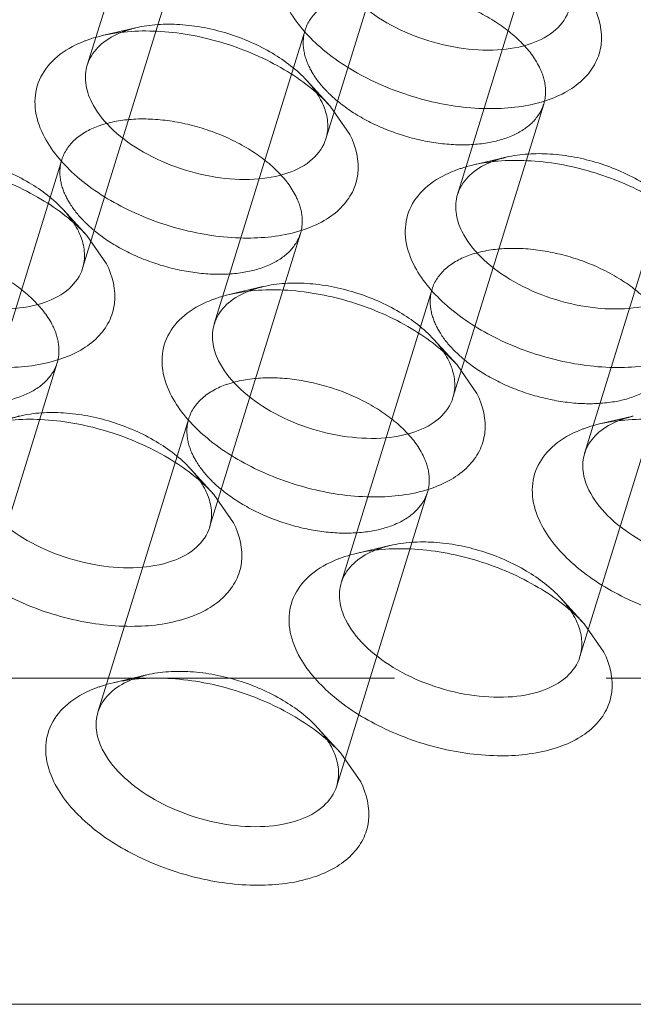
# Model space of a CAD drawing. Header units: millimetres. Extents: x 4497 to 13960, y 12291 to 16372.
# Tile 99 of 217: x 4908.15 to 4915.52, y 15289.79 to 15301.62. Entities that reach past the tile are written whole.
import ezdxf

# ---------------------------------------------------------------- set-up
doc = ezdxf.new("R2010")
doc.units = ezdxf.units.MM
doc.header["$LTSCALE"] = 0.8
doc.linetypes.add('HIDDEN', pattern=[9.525, 6.35, -3.175])
doc.layers.get('0').update_dxf_attribs({"linetype": 'CONTINUOUS', "lineweight": 0})
doc.layers.add('3', color=5, linetype='HIDDEN', lineweight=0)

msp = doc.modelspace()

# ---------------------------------------------------------------- linework, layer by layer
at = {"lineweight": 15}
for p, q in [((4911.879, 15300.578), (4912.117, 15300.237)), ((4908.957, 15299.024), (4909.195, 15298.683)), ((4913.404, 15297.47), (4913.642, 15297.129)), ((4910.482, 15295.916), (4910.72, 15295.575)), ((4914.929, 15294.362), (4915.167, 15294.021)), ((4912.008, 15292.808), (4912.246, 15292.467)), ((4943.998, 15289.794), (4860.642, 15289.794))]:
    msp.add_line(p, q, dxfattribs=at)
for centre, radius, start, end in [((4909.434, 15300.926), 0.493, 155.6291, 162.8691), ((4911.051, 15300.271), 0.81, 20.4993, 26.1968), ((4913.88, 15299.372), 0.493, 155.6291, 162.8691), ((4908.129, 15298.717), 0.81, 20.4993, 26.1968), ((4910.959, 15297.818), 0.493, 155.6291, 162.8691), ((4912.576, 15297.163), 0.81, 20.4993, 26.1968), ((4915.406, 15296.264), 0.493, 155.6291, 162.8691), ((4909.654, 15295.609), 0.81, 20.4993, 26.1968), ((4912.484, 15294.71), 0.493, 155.6291, 162.8691), ((4914.101, 15294.055), 0.81, 20.4993, 26.1968), ((4909.562, 15293.156), 0.493, 155.6291, 162.8691), ((4911.18, 15292.501), 0.81, 20.4993, 26.1968)]:
    msp.add_arc(centre, radius, start, end, dxfattribs=at)
for points, knots in [([(4914.751, 15301.74), (4914.722, 15301.648), (4914.594, 15301.465), (4914.276, 15301.303), (4913.871, 15301.236), (4913.412, 15301.265), (4912.943, 15301.387), (4912.512, 15301.589), (4912.163, 15301.851), (4911.991, 15302.07), (4911.936, 15302.183)], [0, 0, 0, 0, 0.087919, 0.191483, 0.315807, 0.456957, 0.606104, 0.752524, 0.886126, 1, 1, 1, 1]), ([(4915.038, 15301.791), (4915.11, 15301.646), (4915.171, 15301.398), (4915.077, 15301.092), (4914.933, 15300.898), (4914.723, 15300.743), (4914.35, 15300.585), (4913.774, 15300.518), (4913.042, 15300.617), (4912.329, 15300.878), (4911.737, 15301.263), (4911.443, 15301.61), (4911.354, 15301.791)], [0, 0, 0, 0, 0.096766, 0.141571, 0.18803, 0.239006, 0.296129, 0.428924, 0.580085, 0.735392, 0.87928, 1, 1, 1, 1]), ([(4908.961, 15301.37), (4908.975, 15301.375), (4909.035, 15301.396), (4909.097, 15301.413), (4909.143, 15301.424)], [0, 0, 0, 0, 0.243879, 1, 1, 1, 1]), ([(4908.985, 15301.129), (4909.018, 15301.204), (4909.132, 15301.346), (4909.29, 15301.432), (4909.377, 15301.466)], [0, 0, 0, 0, 0.464886, 1, 1, 1, 1]), ([(4909.143, 15301.424), (4909.371, 15301.477), (4909.874, 15301.503), (4910.621, 15301.358), (4911.32, 15301.055), (4911.721, 15300.751), (4911.879, 15300.578)], [0, 0, 0, 0, 0.236672, 0.49996, 0.763225, 1, 1, 1, 1]), ([(4908.433, 15300.237), (4908.383, 15300.337), (4908.316, 15300.544), (4908.351, 15300.867), (4908.534, 15301.14), (4908.719, 15301.262), (4908.822, 15301.312)], [0, 0, 0, 0, 0.260072, 0.494273, 0.731806, 1, 1, 1, 1]), ([(4908.822, 15301.312), (4908.856, 15301.329), (4908.902, 15301.348), (4908.949, 15301.366), (4908.961, 15301.37)], [0, 0, 0, 0, 0.744437, 1, 1, 1, 1]), ([(4909.014, 15300.629), (4908.979, 15300.7), (4908.93, 15300.847), (4908.941, 15301.003), (4908.962, 15301.071)], [0, 0, 0, 0, 0.52606, 1, 1, 1, 1]), ([(4911.829, 15300.186), (4911.8, 15300.094), (4911.672, 15299.911), (4911.354, 15299.749), (4910.949, 15299.682), (4910.49, 15299.711), (4910.022, 15299.833), (4909.591, 15300.034), (4909.241, 15300.297), (4909.069, 15300.516), (4909.014, 15300.629)], [0, 0, 0, 0, 0.087919, 0.191483, 0.315807, 0.456957, 0.606104, 0.752524, 0.886126, 1, 1, 1, 1]), ([(4911.809, 15300.555), (4911.832, 15300.494), (4911.861, 15300.371), (4911.847, 15300.243), (4911.829, 15300.186)], [0, 0, 0, 0, 0.519195, 1, 1, 1, 1]), ([(4912.117, 15300.237), (4912.188, 15300.092), (4912.249, 15299.844), (4912.156, 15299.538), (4912.012, 15299.344), (4911.802, 15299.189), (4911.428, 15299.031), (4910.852, 15298.964), (4910.12, 15299.063), (4909.408, 15299.324), (4908.815, 15299.709), (4908.521, 15300.056), (4908.433, 15300.237)], [0, 0, 0, 0, 0.096766, 0.141571, 0.18803, 0.239006, 0.296129, 0.428924, 0.580085, 0.735392, 0.87928, 1, 1, 1, 1]), ([(4906.222, 15299.87), (4906.45, 15299.923), (4906.952, 15299.949), (4907.7, 15299.804), (4908.398, 15299.501), (4908.799, 15299.197), (4908.957, 15299.024)], [0, 0, 0, 0, 0.236672, 0.49996, 0.763225, 1, 1, 1, 1]), ([(4913.408, 15299.816), (4913.422, 15299.821), (4913.482, 15299.842), (4913.543, 15299.859), (4913.59, 15299.87)], [0, 0, 0, 0, 0.243879, 1, 1, 1, 1]), ([(4913.431, 15299.575), (4913.465, 15299.65), (4913.579, 15299.792), (4913.737, 15299.878), (4913.824, 15299.912)], [0, 0, 0, 0, 0.464886, 1, 1, 1, 1]), ([(4913.59, 15299.87), (4913.818, 15299.923), (4914.321, 15299.949), (4915.068, 15299.804), (4915.767, 15299.501), (4916.168, 15299.197), (4916.326, 15299.024)], [0, 0, 0, 0, 0.236672, 0.49996, 0.763225, 1, 1, 1, 1]), ([(4912.879, 15298.683), (4912.83, 15298.783), (4912.762, 15298.99), (4912.798, 15299.313), (4912.98, 15299.586), (4913.166, 15299.708), (4913.269, 15299.758)], [0, 0, 0, 0, 0.260072, 0.494273, 0.731806, 1, 1, 1, 1]), ([(4913.269, 15299.758), (4913.303, 15299.775), (4913.349, 15299.794), (4913.396, 15299.812), (4913.408, 15299.816)], [0, 0, 0, 0, 0.744437, 1, 1, 1, 1]), ([(4913.461, 15299.075), (4913.426, 15299.146), (4913.377, 15299.293), (4913.388, 15299.449), (4913.409, 15299.517)], [0, 0, 0, 0, 0.52606, 1, 1, 1, 1]), ([(4908.907, 15298.632), (4908.879, 15298.54), (4908.75, 15298.357), (4908.433, 15298.195), (4908.028, 15298.128), (4907.568, 15298.157), (4907.1, 15298.279), (4906.669, 15298.48), (4906.32, 15298.743), (4906.148, 15298.962), (4906.093, 15299.075)], [0, 0, 0, 0, 0.087919, 0.191483, 0.315807, 0.456957, 0.606104, 0.752524, 0.886126, 1, 1, 1, 1]), ([(4916.276, 15298.632), (4916.247, 15298.54), (4916.119, 15298.357), (4915.801, 15298.195), (4915.396, 15298.128), (4914.937, 15298.157), (4914.469, 15298.279), (4914.038, 15298.48), (4913.688, 15298.743), (4913.516, 15298.962), (4913.461, 15299.075)], [0, 0, 0, 0, 0.087919, 0.191483, 0.315807, 0.456957, 0.606104, 0.752524, 0.886126, 1, 1, 1, 1]), ([(4908.888, 15299.001), (4908.91, 15298.94), (4908.939, 15298.816), (4908.925, 15298.689), (4908.907, 15298.632)], [0, 0, 0, 0, 0.519195, 1, 1, 1, 1]), ([(4909.195, 15298.683), (4909.266, 15298.538), (4909.327, 15298.29), (4909.234, 15297.984), (4909.09, 15297.79), (4908.88, 15297.635), (4908.507, 15297.477), (4907.931, 15297.41), (4907.198, 15297.509), (4906.486, 15297.77), (4905.894, 15298.155), (4905.6, 15298.502), (4905.511, 15298.683)], [0, 0, 0, 0, 0.096766, 0.141571, 0.18803, 0.239006, 0.296129, 0.428924, 0.580085, 0.735392, 0.87928, 1, 1, 1, 1]), ([(4916.564, 15298.683), (4916.635, 15298.538), (4916.696, 15298.29), (4916.603, 15297.984), (4916.459, 15297.79), (4916.248, 15297.635), (4915.875, 15297.477), (4915.299, 15297.41), (4914.567, 15297.509), (4913.855, 15297.77), (4913.262, 15298.155), (4912.968, 15298.502), (4912.879, 15298.683)], [0, 0, 0, 0, 0.096766, 0.141571, 0.18803, 0.239006, 0.296129, 0.428924, 0.580085, 0.735392, 0.87928, 1, 1, 1, 1]), ([(4910.51, 15298.021), (4910.543, 15298.096), (4910.658, 15298.238), (4910.815, 15298.323), (4910.902, 15298.358)], [0, 0, 0, 0, 0.464886, 1, 1, 1, 1]), ([(4910.669, 15298.316), (4910.897, 15298.369), (4911.399, 15298.395), (4912.147, 15298.25), (4912.845, 15297.947), (4913.246, 15297.643), (4913.404, 15297.47)], [0, 0, 0, 0, 0.236672, 0.49996, 0.763225, 1, 1, 1, 1]), ([(4909.958, 15297.129), (4909.909, 15297.229), (4909.841, 15297.436), (4909.876, 15297.759), (4910.059, 15298.032), (4910.244, 15298.154), (4910.348, 15298.204)], [0, 0, 0, 0, 0.260072, 0.494273, 0.731806, 1, 1, 1, 1]), ([(4910.348, 15298.204), (4910.381, 15298.22), (4910.427, 15298.24), (4910.474, 15298.258), (4910.486, 15298.262)], [0, 0, 0, 0, 0.744437, 1, 1, 1, 1]), ([(4910.486, 15298.262), (4910.5, 15298.267), (4910.561, 15298.288), (4910.622, 15298.305), (4910.669, 15298.316)], [0, 0, 0, 0, 0.243879, 1, 1, 1, 1]), ([(4910.539, 15297.521), (4910.504, 15297.592), (4910.455, 15297.739), (4910.467, 15297.895), (4910.488, 15297.963)], [0, 0, 0, 0, 0.52606, 1, 1, 1, 1]), ([(4913.354, 15297.078), (4913.326, 15296.985), (4913.197, 15296.803), (4912.88, 15296.641), (4912.474, 15296.574), (4912.015, 15296.603), (4911.547, 15296.725), (4911.116, 15296.926), (4910.767, 15297.189), (4910.595, 15297.408), (4910.539, 15297.521)], [0, 0, 0, 0, 0.087919, 0.191483, 0.315807, 0.456957, 0.606104, 0.752524, 0.886126, 1, 1, 1, 1]), ([(4913.334, 15297.447), (4913.357, 15297.386), (4913.386, 15297.262), (4913.372, 15297.135), (4913.354, 15297.078)], [0, 0, 0, 0, 0.519195, 1, 1, 1, 1]), ([(4913.642, 15297.129), (4913.713, 15296.984), (4913.774, 15296.736), (4913.681, 15296.43), (4913.537, 15296.236), (4913.327, 15296.081), (4912.954, 15295.923), (4912.378, 15295.856), (4911.645, 15295.955), (4910.933, 15296.216), (4910.341, 15296.601), (4910.047, 15296.948), (4909.958, 15297.129)], [0, 0, 0, 0, 0.096766, 0.141571, 0.18803, 0.239006, 0.296129, 0.428924, 0.580085, 0.735392, 0.87928, 1, 1, 1, 1]), ([(4907.747, 15296.762), (4907.975, 15296.815), (4908.478, 15296.841), (4909.225, 15296.696), (4909.923, 15296.393), (4910.324, 15296.089), (4910.483, 15295.916)], [0, 0, 0, 0, 0.236672, 0.49996, 0.763225, 1, 1, 1, 1]), ([(4914.957, 15296.467), (4914.99, 15296.542), (4915.104, 15296.684), (4915.262, 15296.769), (4915.349, 15296.804)], [0, 0, 0, 0, 0.464886, 1, 1, 1, 1]), ([(4915.115, 15296.762), (4915.343, 15296.815), (4915.846, 15296.841), (4916.593, 15296.696), (4917.292, 15296.393), (4917.693, 15296.089), (4917.851, 15295.916)], [0, 0, 0, 0, 0.236672, 0.49996, 0.763225, 1, 1, 1, 1]), ([(4914.795, 15296.65), (4914.828, 15296.666), (4914.874, 15296.686), (4914.921, 15296.704), (4914.933, 15296.708)], [0, 0, 0, 0, 0.744437, 1, 1, 1, 1]), ([(4914.933, 15296.708), (4914.947, 15296.713), (4915.007, 15296.734), (4915.069, 15296.751), (4915.115, 15296.762)], [0, 0, 0, 0, 0.243879, 1, 1, 1, 1]), ([(4914.405, 15295.575), (4914.355, 15295.675), (4914.288, 15295.882), (4914.323, 15296.205), (4914.506, 15296.478), (4914.691, 15296.6), (4914.795, 15296.65)], [0, 0, 0, 0, 0.260072, 0.494273, 0.731806, 1, 1, 1, 1]), ([(4914.986, 15295.967), (4914.951, 15296.038), (4914.902, 15296.185), (4914.913, 15296.341), (4914.935, 15296.409)], [0, 0, 0, 0, 0.52606, 1, 1, 1, 1]), ([(4910.433, 15295.524), (4910.404, 15295.431), (4910.276, 15295.249), (4909.958, 15295.087), (4909.553, 15295.02), (4909.094, 15295.049), (4908.625, 15295.171), (4908.194, 15295.372), (4907.845, 15295.635), (4907.673, 15295.854), (4907.618, 15295.967)], [0, 0, 0, 0, 0.087919, 0.191483, 0.315807, 0.456957, 0.606104, 0.752524, 0.886126, 1, 1, 1, 1]), ([(4917.801, 15295.524), (4917.773, 15295.431), (4917.644, 15295.249), (4917.326, 15295.087), (4916.921, 15295.02), (4916.462, 15295.049), (4915.994, 15295.171), (4915.563, 15295.372), (4915.213, 15295.635), (4915.041, 15295.854), (4914.986, 15295.967)], [0, 0, 0, 0, 0.087919, 0.191483, 0.315807, 0.456957, 0.606104, 0.752524, 0.886126, 1, 1, 1, 1]), ([(4910.413, 15295.893), (4910.435, 15295.832), (4910.465, 15295.708), (4910.45, 15295.581), (4910.433, 15295.524)], [0, 0, 0, 0, 0.519195, 1, 1, 1, 1]), ([(4910.72, 15295.575), (4910.792, 15295.43), (4910.853, 15295.182), (4910.759, 15294.876), (4910.615, 15294.682), (4910.405, 15294.527), (4910.032, 15294.369), (4909.456, 15294.302), (4908.724, 15294.401), (4908.011, 15294.662), (4907.419, 15295.047), (4907.125, 15295.394), (4907.036, 15295.575)], [0, 0, 0, 0, 0.096766, 0.141571, 0.18803, 0.239006, 0.296129, 0.428924, 0.580085, 0.735392, 0.87928, 1, 1, 1, 1]), ([(4918.089, 15295.575), (4918.16, 15295.43), (4918.221, 15295.182), (4918.128, 15294.876), (4917.984, 15294.682), (4917.774, 15294.527), (4917.401, 15294.369), (4916.824, 15294.302), (4916.092, 15294.401), (4915.38, 15294.662), (4914.787, 15295.047), (4914.493, 15295.394), (4914.405, 15295.575)], [0, 0, 0, 0, 0.096766, 0.141571, 0.18803, 0.239006, 0.296129, 0.428924, 0.580085, 0.735392, 0.87928, 1, 1, 1, 1]), ([(4912.035, 15294.913), (4912.069, 15294.988), (4912.183, 15295.13), (4912.34, 15295.215), (4912.428, 15295.25)], [0, 0, 0, 0, 0.464886, 1, 1, 1, 1]), ([(4912.194, 15295.208), (4912.422, 15295.261), (4912.924, 15295.287), (4913.672, 15295.142), (4914.37, 15294.839), (4914.771, 15294.535), (4914.929, 15294.362)], [0, 0, 0, 0, 0.236672, 0.49996, 0.763225, 1, 1, 1, 1]), ([(4911.873, 15295.096), (4911.906, 15295.112), (4911.952, 15295.132), (4911.999, 15295.15), (4912.011, 15295.154)], [0, 0, 0, 0, 0.744437, 1, 1, 1, 1]), ([(4912.011, 15295.154), (4912.026, 15295.159), (4912.086, 15295.18), (4912.147, 15295.197), (4912.194, 15295.208)], [0, 0, 0, 0, 0.243879, 1, 1, 1, 1]), ([(4911.483, 15294.021), (4911.434, 15294.121), (4911.366, 15294.328), (4911.402, 15294.651), (4911.584, 15294.924), (4911.769, 15295.046), (4911.873, 15295.096)], [0, 0, 0, 0, 0.260072, 0.494273, 0.731806, 1, 1, 1, 1]), ([(4912.065, 15294.413), (4912.03, 15294.484), (4911.981, 15294.631), (4911.992, 15294.787), (4912.013, 15294.855)], [0, 0, 0, 0, 0.52606, 1, 1, 1, 1]), ([(4914.879, 15293.97), (4914.851, 15293.877), (4914.723, 15293.695), (4914.405, 15293.533), (4914, 15293.466), (4913.54, 15293.495), (4913.072, 15293.617), (4912.641, 15293.818), (4912.292, 15294.081), (4912.12, 15294.3), (4912.065, 15294.413)], [0, 0, 0, 0, 0.087919, 0.191483, 0.315807, 0.456957, 0.606104, 0.752524, 0.886126, 1, 1, 1, 1]), ([(4914.86, 15294.339), (4914.882, 15294.278), (4914.911, 15294.154), (4914.897, 15294.027), (4914.879, 15293.97)], [0, 0, 0, 0, 0.519195, 1, 1, 1, 1]), ([(4915.167, 15294.021), (4915.238, 15293.876), (4915.299, 15293.628), (4915.206, 15293.322), (4915.062, 15293.128), (4914.852, 15292.973), (4914.479, 15292.815), (4913.903, 15292.748), (4913.171, 15292.847), (4912.458, 15293.108), (4911.866, 15293.493), (4911.572, 15293.84), (4911.483, 15294.021)], [0, 0, 0, 0, 0.096766, 0.141571, 0.18803, 0.239006, 0.296129, 0.428924, 0.580085, 0.735392, 0.87928, 1, 1, 1, 1]), ([(4909.272, 15293.654), (4909.5, 15293.707), (4910.003, 15293.733), (4910.75, 15293.588), (4911.448, 15293.285), (4911.85, 15292.981), (4912.008, 15292.808)], [0, 0, 0, 0, 0.236672, 0.49996, 0.763225, 1, 1, 1, 1]), ([(4908.951, 15293.542), (4908.985, 15293.558), (4909.031, 15293.578), (4909.077, 15293.596), (4909.089, 15293.6)], [0, 0, 0, 0, 0.744437, 1, 1, 1, 1]), ([(4909.089, 15293.6), (4909.104, 15293.605), (4909.164, 15293.626), (4909.225, 15293.643), (4909.272, 15293.654)], [0, 0, 0, 0, 0.243879, 1, 1, 1, 1]), ([(4909.113, 15293.359), (4909.147, 15293.434), (4909.261, 15293.576), (4909.418, 15293.661), (4909.506, 15293.696)], [0, 0, 0, 0, 0.464886, 1, 1, 1, 1]), ([(4908.561, 15292.467), (4908.512, 15292.567), (4908.444, 15292.774), (4908.48, 15293.097), (4908.662, 15293.37), (4908.848, 15293.492), (4908.951, 15293.542)], [0, 0, 0, 0, 0.260072, 0.494273, 0.731806, 1, 1, 1, 1]), ([(4909.143, 15292.859), (4909.108, 15292.93), (4909.059, 15293.076), (4909.07, 15293.233), (4909.091, 15293.301)], [0, 0, 0, 0, 0.52606, 1, 1, 1, 1]), ([(4911.958, 15292.416), (4911.929, 15292.323), (4911.801, 15292.141), (4911.483, 15291.979), (4911.078, 15291.912), (4910.619, 15291.941), (4910.151, 15292.063), (4909.72, 15292.264), (4909.37, 15292.527), (4909.198, 15292.746), (4909.143, 15292.859)], [0, 0, 0, 0, 0.087919, 0.191483, 0.315807, 0.456957, 0.606104, 0.752524, 0.886126, 1, 1, 1, 1]), ([(4911.938, 15292.785), (4911.961, 15292.724), (4911.99, 15292.6), (4911.975, 15292.473), (4911.958, 15292.416)], [0, 0, 0, 0, 0.519195, 1, 1, 1, 1]), ([(4912.246, 15292.467), (4912.317, 15292.322), (4912.378, 15292.074), (4912.284, 15291.768), (4912.14, 15291.574), (4911.93, 15291.419), (4911.557, 15291.261), (4910.981, 15291.194), (4910.249, 15291.293), (4909.537, 15291.554), (4908.944, 15291.939), (4908.65, 15292.286), (4908.561, 15292.467)], [0, 0, 0, 0, 0.096766, 0.141571, 0.18803, 0.239006, 0.296129, 0.428924, 0.580085, 0.735392, 0.87928, 1, 1, 1, 1])]:
    msp.add_open_spline(points, degree=3, knots=knots, dxfattribs=at)
for points in [[(4911.723, 15300.725), (4911.743, 15300.694), (4911.761, 15300.662), (4911.777, 15300.629)], [(4908.801, 15299.171), (4908.821, 15299.14), (4908.839, 15299.108), (4908.856, 15299.075)], [(4913.248, 15297.617), (4913.268, 15297.586), (4913.286, 15297.554), (4913.303, 15297.521)], [(4910.326, 15296.063), (4910.346, 15296.032), (4910.365, 15296), (4910.381, 15295.967)], [(4914.773, 15294.509), (4914.793, 15294.478), (4914.812, 15294.446), (4914.828, 15294.413)], [(4911.852, 15292.955), (4911.871, 15292.924), (4911.89, 15292.892), (4911.906, 15292.859)]]:
    msp.add_open_spline(points, degree=3, dxfattribs=at)
at = {"layer": '3'}
for p, q in [((4910.052, 15304.597), (4908.963, 15301.071)), ((4912.918, 15303.711), (4911.829, 15300.186)), ((4914.499, 15303.043), (4913.409, 15299.517)), ((4909.997, 15302.157), (4908.907, 15298.632)), ((4909.547, 15301.519), (4909.143, 15301.424)), ((4911.577, 15301.488), (4910.488, 15297.963)), ((4911.599, 15300.885), (4911.879, 15300.578)), ((4914.443, 15300.603), (4913.354, 15297.078)), ((4908.655, 15299.934), (4907.566, 15296.409)), ((4913.994, 15299.965), (4913.59, 15299.87)), ((4916.024, 15299.934), (4914.935, 15296.409)), ((4908.677, 15299.331), (4908.957, 15299.024)), ((4911.522, 15299.049), (4910.432, 15295.524)), ((4911.072, 15298.411), (4910.668, 15298.316)), ((4913.102, 15298.38), (4912.013, 15294.855)), ((4913.124, 15297.777), (4913.404, 15297.47)), ((4908.6, 15297.495), (4907.511, 15293.97)), ((4915.969, 15297.495), (4914.879, 15293.97)), ((4910.181, 15296.826), (4909.091, 15293.301)), ((4915.519, 15296.857), (4915.115, 15296.762)), ((4910.202, 15296.223), (4910.482, 15295.916)), ((4913.047, 15295.941), (4911.958, 15292.416)), ((4912.597, 15295.303), (4912.193, 15295.208)), ((4914.649, 15294.669), (4914.929, 15294.362)), ((4861.853, 15293.711), (4945.209, 15293.711)), ((4909.676, 15293.749), (4909.272, 15293.654)), ((4911.727, 15293.115), (4912.007, 15292.808))]:
    msp.add_line(p, q, dxfattribs=at)
for centre, radius, start, end in [((4909.783, 15300.436), 1.107, 109.7141, 111.5324), ((4912.901, 15301.791), 1.483, 224.1795, 225.385), ((4914.23, 15298.882), 1.107, 109.7141, 111.5324), ((4909.98, 15300.237), 1.483, 224.1795, 225.385), ((4911.309, 15297.328), 1.107, 109.7141, 111.5324), ((4914.426, 15298.683), 1.483, 224.1795, 225.385), ((4915.755, 15295.774), 1.107, 109.7141, 111.5324), ((4911.505, 15297.129), 1.483, 224.1795, 225.385), ((4912.834, 15294.22), 1.107, 109.7141, 111.5324), ((4909.912, 15292.666), 1.107, 109.7141, 111.5324)]:
    msp.add_arc(centre, radius, start, end, dxfattribs=at)
for points, knots in [([(4914.392, 15301.046), (4914.337, 15301.158), (4914.165, 15301.377), (4913.815, 15301.639), (4913.385, 15301.842), (4912.916, 15301.963), (4912.457, 15301.993), (4912.052, 15301.925), (4911.734, 15301.764), (4911.606, 15301.581), (4911.577, 15301.489)], [0, 0, 0, 0, 0.113912, 0.247462, 0.393862, 0.542998, 0.684156, 0.808494, 0.912079, 1, 1, 1, 1]), ([(4909.41, 15301.478), (4909.421, 15301.482), (4909.466, 15301.498), (4909.512, 15301.51), (4909.547, 15301.519)], [0, 0, 0, 0, 0.243856, 1, 1, 1, 1]), ([(4909.547, 15301.519), (4909.718, 15301.559), (4910.095, 15301.578), (4910.656, 15301.47), (4911.179, 15301.242), (4911.48, 15301.014), (4911.599, 15300.885)], [0, 0, 0, 0, 0.236707, 0.500021, 0.763374, 1, 1, 1, 1]), ([(4911.577, 15301.489), (4911.556, 15301.42), (4911.545, 15301.264), (4911.594, 15301.117), (4911.629, 15301.046)], [0, 0, 0, 0, 0.474243, 1, 1, 1, 1]), ([(4911.629, 15301.046), (4911.641, 15301.021), (4911.698, 15300.916), (4911.774, 15300.823), (4911.838, 15300.757)], [0, 0, 0, 0, 0.233339, 1, 1, 1, 1]), ([(4914.443, 15300.603), (4914.465, 15300.671), (4914.476, 15300.827), (4914.427, 15300.974), (4914.392, 15301.046)], [0, 0, 0, 0, 0.474243, 1, 1, 1, 1]), ([(4911.599, 15300.885), (4911.611, 15300.872), (4911.655, 15300.821), (4911.696, 15300.767), (4911.723, 15300.725)], [0, 0, 0, 0, 0.259024, 1, 1, 1, 1]), ([(4911.86, 15300.735), (4911.951, 15300.646), (4912.164, 15300.481), (4912.531, 15300.294), (4912.936, 15300.165), (4913.347, 15300.104), (4913.732, 15300.118), (4914.063, 15300.205), (4914.317, 15300.364), (4914.419, 15300.522), (4914.443, 15300.603)], [0, 0, 0, 0, 0.131245, 0.274361, 0.421982, 0.565965, 0.698798, 0.81512, 0.913714, 1, 1, 1, 1]), ([(4911.47, 15299.492), (4911.415, 15299.604), (4911.243, 15299.823), (4910.894, 15300.085), (4910.463, 15300.288), (4909.995, 15300.409), (4909.536, 15300.439), (4909.13, 15300.371), (4908.813, 15300.21), (4908.684, 15300.027), (4908.656, 15299.935)], [0, 0, 0, 0, 0.113912, 0.247462, 0.393862, 0.542998, 0.684156, 0.808494, 0.912079, 1, 1, 1, 1]), ([(4906.626, 15299.965), (4906.797, 15300.005), (4907.174, 15300.024), (4907.734, 15299.916), (4908.258, 15299.688), (4908.559, 15299.46), (4908.677, 15299.331)], [0, 0, 0, 0, 0.236707, 0.500021, 0.763374, 1, 1, 1, 1]), ([(4913.994, 15299.965), (4914.165, 15300.005), (4914.542, 15300.024), (4915.103, 15299.916), (4915.626, 15299.688), (4915.927, 15299.46), (4916.046, 15299.331)], [0, 0, 0, 0, 0.236707, 0.500021, 0.763374, 1, 1, 1, 1]), ([(4908.656, 15299.935), (4908.634, 15299.866), (4908.623, 15299.71), (4908.672, 15299.563), (4908.707, 15299.492)], [0, 0, 0, 0, 0.474243, 1, 1, 1, 1]), ([(4913.857, 15299.924), (4913.868, 15299.928), (4913.913, 15299.944), (4913.959, 15299.956), (4913.994, 15299.965)], [0, 0, 0, 0, 0.243856, 1, 1, 1, 1]), ([(4908.707, 15299.492), (4908.719, 15299.467), (4908.777, 15299.362), (4908.853, 15299.269), (4908.916, 15299.203)], [0, 0, 0, 0, 0.233339, 1, 1, 1, 1]), ([(4911.522, 15299.049), (4911.543, 15299.117), (4911.554, 15299.273), (4911.505, 15299.42), (4911.47, 15299.492)], [0, 0, 0, 0, 0.474243, 1, 1, 1, 1]), ([(4908.677, 15299.331), (4908.689, 15299.318), (4908.733, 15299.267), (4908.774, 15299.213), (4908.801, 15299.171)], [0, 0, 0, 0, 0.259024, 1, 1, 1, 1]), ([(4908.938, 15299.181), (4909.029, 15299.092), (4909.242, 15298.927), (4909.61, 15298.74), (4910.015, 15298.611), (4910.426, 15298.55), (4910.811, 15298.564), (4911.141, 15298.651), (4911.395, 15298.81), (4911.497, 15298.968), (4911.522, 15299.049)], [0, 0, 0, 0, 0.131245, 0.274361, 0.421982, 0.565965, 0.698798, 0.81512, 0.913714, 1, 1, 1, 1]), ([(4908.549, 15297.938), (4908.493, 15298.05), (4908.322, 15298.269), (4907.972, 15298.531), (4907.541, 15298.734), (4907.073, 15298.855), (4906.614, 15298.885), (4906.209, 15298.817), (4905.891, 15298.656), (4905.763, 15298.473), (4905.734, 15298.381)], [0, 0, 0, 0, 0.113912, 0.247462, 0.393862, 0.542998, 0.684156, 0.808494, 0.912079, 1, 1, 1, 1]), ([(4915.917, 15297.938), (4915.862, 15298.05), (4915.69, 15298.269), (4915.34, 15298.531), (4914.91, 15298.734), (4914.442, 15298.855), (4913.983, 15298.885), (4913.577, 15298.817), (4913.26, 15298.656), (4913.131, 15298.473), (4913.102, 15298.381)], [0, 0, 0, 0, 0.113912, 0.247462, 0.393862, 0.542998, 0.684156, 0.808494, 0.912079, 1, 1, 1, 1]), ([(4911.073, 15298.411), (4911.244, 15298.451), (4911.621, 15298.47), (4912.181, 15298.362), (4912.705, 15298.134), (4913.005, 15297.906), (4913.124, 15297.777)], [0, 0, 0, 0, 0.236707, 0.500021, 0.763374, 1, 1, 1, 1]), ([(4910.935, 15298.37), (4910.946, 15298.374), (4910.991, 15298.39), (4911.037, 15298.402), (4911.073, 15298.411)], [0, 0, 0, 0, 0.243856, 1, 1, 1, 1]), ([(4913.102, 15298.381), (4913.081, 15298.312), (4913.07, 15298.156), (4913.119, 15298.009), (4913.154, 15297.938)], [0, 0, 0, 0, 0.474243, 1, 1, 1, 1]), ([(4908.6, 15297.495), (4908.621, 15297.563), (4908.633, 15297.719), (4908.584, 15297.866), (4908.549, 15297.938)], [0, 0, 0, 0, 0.474243, 1, 1, 1, 1]), ([(4913.154, 15297.938), (4913.166, 15297.913), (4913.224, 15297.808), (4913.299, 15297.715), (4913.363, 15297.649)], [0, 0, 0, 0, 0.233339, 1, 1, 1, 1]), ([(4913.124, 15297.777), (4913.136, 15297.764), (4913.18, 15297.713), (4913.221, 15297.659), (4913.248, 15297.617)], [0, 0, 0, 0, 0.259024, 1, 1, 1, 1]), ([(4906.016, 15297.627), (4906.107, 15297.538), (4906.321, 15297.373), (4906.688, 15297.186), (4907.093, 15297.057), (4907.504, 15296.996), (4907.889, 15297.01), (4908.22, 15297.097), (4908.474, 15297.256), (4908.575, 15297.414), (4908.6, 15297.495)], [0, 0, 0, 0, 0.131245, 0.274361, 0.421982, 0.565965, 0.698798, 0.81512, 0.913714, 1, 1, 1, 1]), ([(4913.385, 15297.627), (4913.476, 15297.538), (4913.689, 15297.373), (4914.057, 15297.186), (4914.462, 15297.057), (4914.872, 15296.996), (4915.257, 15297.01), (4915.588, 15297.097), (4915.842, 15297.256), (4915.944, 15297.414), (4915.969, 15297.495)], [0, 0, 0, 0, 0.131245, 0.274361, 0.421982, 0.565965, 0.698798, 0.81512, 0.913714, 1, 1, 1, 1]), ([(4912.995, 15296.384), (4912.94, 15296.496), (4912.768, 15296.715), (4912.419, 15296.977), (4911.988, 15297.18), (4911.52, 15297.301), (4911.061, 15297.331), (4910.656, 15297.263), (4910.338, 15297.102), (4910.209, 15296.919), (4910.181, 15296.827)], [0, 0, 0, 0, 0.113912, 0.247462, 0.393862, 0.542998, 0.684156, 0.808494, 0.912079, 1, 1, 1, 1]), ([(4908.151, 15296.857), (4908.322, 15296.897), (4908.699, 15296.916), (4909.259, 15296.808), (4909.783, 15296.58), (4910.084, 15296.352), (4910.202, 15296.223)], [0, 0, 0, 0, 0.236707, 0.500021, 0.763374, 1, 1, 1, 1]), ([(4908.014, 15296.816), (4908.024, 15296.82), (4908.07, 15296.836), (4908.116, 15296.848), (4908.151, 15296.857)], [0, 0, 0, 0, 0.243856, 1, 1, 1, 1]), ([(4910.181, 15296.827), (4910.16, 15296.758), (4910.148, 15296.602), (4910.197, 15296.455), (4910.232, 15296.384)], [0, 0, 0, 0, 0.474243, 1, 1, 1, 1]), ([(4915.382, 15296.816), (4915.393, 15296.82), (4915.438, 15296.836), (4915.484, 15296.848), (4915.519, 15296.857)], [0, 0, 0, 0, 0.243856, 1, 1, 1, 1]), ([(4910.232, 15296.384), (4910.244, 15296.359), (4910.302, 15296.254), (4910.378, 15296.161), (4910.441, 15296.095)], [0, 0, 0, 0, 0.233339, 1, 1, 1, 1]), ([(4913.047, 15295.941), (4913.068, 15296.009), (4913.08, 15296.165), (4913.03, 15296.312), (4912.995, 15296.384)], [0, 0, 0, 0, 0.474243, 1, 1, 1, 1]), ([(4910.202, 15296.223), (4910.214, 15296.21), (4910.259, 15296.159), (4910.299, 15296.105), (4910.326, 15296.063)], [0, 0, 0, 0, 0.259024, 1, 1, 1, 1]), ([(4910.463, 15296.073), (4910.554, 15295.984), (4910.768, 15295.819), (4911.135, 15295.632), (4911.54, 15295.502), (4911.951, 15295.442), (4912.336, 15295.456), (4912.667, 15295.543), (4912.921, 15295.702), (4913.022, 15295.86), (4913.047, 15295.941)], [0, 0, 0, 0, 0.131245, 0.274361, 0.421982, 0.565965, 0.698798, 0.81512, 0.913714, 1, 1, 1, 1]), ([(4912.46, 15295.262), (4912.471, 15295.266), (4912.517, 15295.282), (4912.563, 15295.294), (4912.598, 15295.303)], [0, 0, 0, 0, 0.243856, 1, 1, 1, 1]), ([(4912.598, 15295.303), (4912.769, 15295.343), (4913.146, 15295.362), (4913.706, 15295.254), (4914.23, 15295.026), (4914.531, 15294.798), (4914.649, 15294.669)], [0, 0, 0, 0, 0.236707, 0.500021, 0.763374, 1, 1, 1, 1]), ([(4914.649, 15294.669), (4914.661, 15294.656), (4914.705, 15294.605), (4914.746, 15294.551), (4914.773, 15294.509)], [0, 0, 0, 0, 0.259024, 1, 1, 1, 1]), ([(4909.539, 15293.708), (4909.55, 15293.712), (4909.595, 15293.728), (4909.641, 15293.74), (4909.676, 15293.749)], [0, 0, 0, 0, 0.243856, 1, 1, 1, 1]), ([(4909.676, 15293.749), (4909.847, 15293.789), (4910.224, 15293.808), (4910.785, 15293.7), (4911.308, 15293.472), (4911.609, 15293.244), (4911.728, 15293.115)], [0, 0, 0, 0, 0.236707, 0.500021, 0.763374, 1, 1, 1, 1]), ([(4911.728, 15293.115), (4911.739, 15293.102), (4911.784, 15293.051), (4911.824, 15292.997), (4911.852, 15292.955)], [0, 0, 0, 0, 0.259024, 1, 1, 1, 1])]:
    msp.add_open_spline(points, degree=3, knots=knots, dxfattribs=at)

doc.saveas('drawing.dxf')
